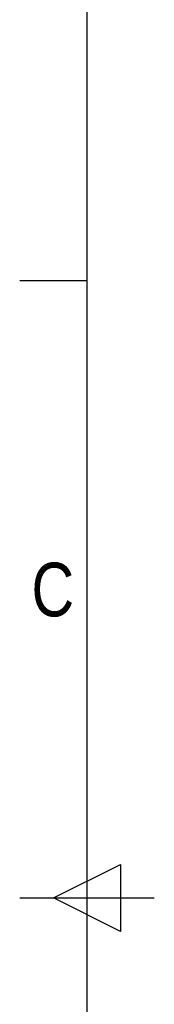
# Model space of a CAD drawing. Header units: millimetres. Extents: x 0 to 420, y 0 to 299.
# Tile 8 of 72: x 0 to 10, y 140 to 216. Entities that reach past the tile are written whole.
import ezdxf

# ---------------------------------------------------------------- set-up
doc = ezdxf.new("R2010")
doc.units = ezdxf.units.MM
doc.layers.add('CARTIGLIO', color=140, linetype='Continuous')
doc.styles.add('SLDTEXTSTYLE2', font='TXT', dxfattribs={"width": 0.821468})

msp = doc.modelspace()

# ---------------------------------------------------------------- linework, layer by layer
at = {"layer": 'CARTIGLIO', "linetype": 'Continuous'}
for p, q in [((5.1801, 291.8226), (5.1801, 5.171)), ((5.1801, 196.0996), (0.0059, 196.0996)), ((2.593, 148.4968), (7.7672, 151.0839)), ((7.7672, 151.0839), (7.7672, 145.9097)), ((0.0059, 148.4968), (10.3543, 148.4968)), ((7.7672, 145.9097), (2.593, 148.4968))]:
    msp.add_line(p, q, dxfattribs=at)

# ---------------------------------------------------------------- texts
at = {"layer": 'CARTIGLIO', "insert": (2.5496, 174.3514), "char_height": 4.1394, "attachment_point": 2, "style": 'SLDTEXTSTYLE2'}
msp.add_mtext('C', dxfattribs=at)

doc.saveas('drawing.dxf')
